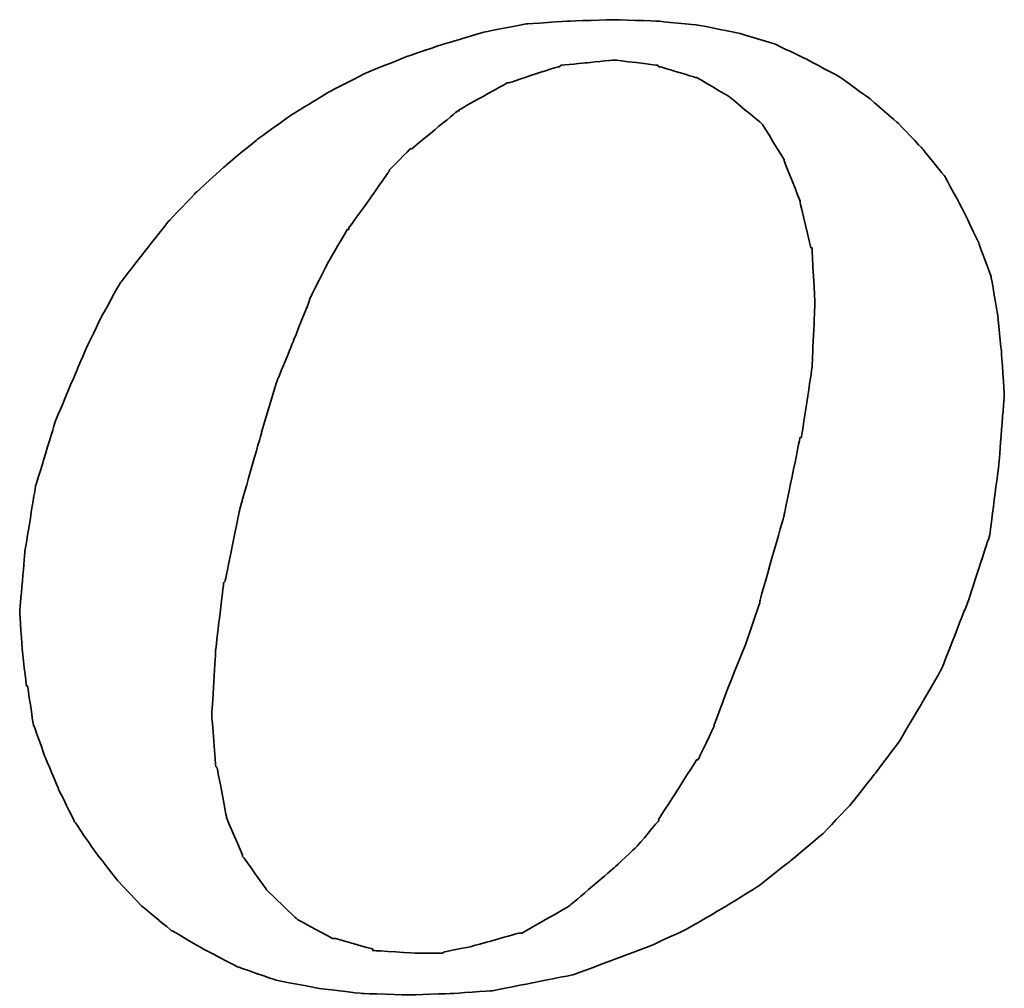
# Model space of a CAD drawing. Extents: x 613 to 877, y 31 to 162.
# Tile 28 of 40: x 780.43 to 782.71, y 111.74 to 113.98. Entities that reach past the tile are written whole.
import ezdxf

# ---------------------------------------------------------------- set-up
doc = ezdxf.new("R2010")
doc.units = 0
doc.header["$LTSCALE"] = 3
doc.header["$MEASUREMENT"] = 0
doc.layers.add('DIM', color=4, linetype='CONTINUOUS')
doc.layers.add('layer 1', color=7, linetype='CONTINUOUS')

# ---------------------------------------------------------------- blocks, each defined once
blk = doc.blocks.new('TBI MOTION logo(完整正式版)')
at = {"layer": 'layer 1', "color": 22, "lineweight": 35}
for points, knots in [([(-11.34375, -6.98375), (-11.34375, -6.98375), (-10.91375, -7.43875), (-10.91375, -7.43875), (-10.91375, -7.43875), (-10.91375, -7.43875), (-10.38625, -7.87125), (-10.38625, -7.87125), (-10.38625, -7.87125), (-10.38625, -7.87125), (-9.81125, -8.20375), (-9.81125, -8.20375), (-9.81125, -8.20375), (-9.81125, -8.20375), (-9.21125, -8.51875), (-9.21125, -8.51875), (-9.21125, -8.51875), (-9.21125, -8.51875), (-8.51625, -8.75875), (-8.51625, -8.75875), (-8.51625, -8.75875), (-8.51625, -8.75875), (-7.77125, -8.90375), (-7.77125, -8.90375), (-7.77125, -8.90375), (-7.77125, -8.90375), (-6.97875, -8.99875), (-6.97875, -8.99875), (-6.97875, -8.99875), (-6.97875, -8.99875), (-6.14125, -9.02375), (-6.14125, -9.02375), (-6.14125, -9.02375), (-6.14125, -9.02375), (-5.37125, -8.99875), (-5.37125, -8.99875), (-5.37125, -8.99875), (-5.37125, -8.99875), (-4.65375, -8.94875), (-4.65375, -8.94875), (-4.65375, -8.94875), (-4.65375, -8.94875), (-3.93375, -8.80625), (-3.93375, -8.80625), (-3.93375, -8.80625), (-3.93375, -8.80625), (-3.21375, -8.66375), (-3.21375, -8.66375), (-3.21375, -8.66375), (-3.21375, -8.66375), (-2.49375, -8.39875), (-2.49375, -8.39875), (-2.49375, -8.39875), (-2.49375, -8.39875), (-1.79875, -8.13375), (-1.79875, -8.13375), (-1.79875, -8.13375), (-1.79875, -8.13375), (-1.17375, -7.84375), (-1.17375, -7.84375), (-1.17375, -7.84375), (-1.17375, -7.84375), (-0.52375, -7.46375), (-0.52375, -7.46375), (-0.52375, -7.46375), (-0.52375, -7.46375), (0.10124, -7.07875), (0.10124, -7.07875), (0.10124, -7.07875), (0.10124, -7.07875), (0.67625, -6.62375), (0.67625, -6.62375), (0.67625, -6.62375), (0.67625, -6.62375), (1.24874, -6.14375), (1.24874, -6.14375), (1.24874, -6.14375), (1.24874, -6.14375), (1.72874, -5.64125), (1.72874, -5.64125), (1.72874, -5.64125), (1.72874, -5.64125), (2.18624, -5.06375), (2.18624, -5.06375), (2.18624, -5.06375), (2.18624, -5.06375), (2.61625, -4.48874), (2.61625, -4.48874), (2.61625, -4.48874), (2.61625, -4.48874), (3.00125, -3.83874), (3.00125, -3.83874), (3.00125, -3.83874), (3.00125, -3.83874), (3.36124, -3.21374), (3.36124, -3.21374), (3.36124, -3.21374), (3.36124, -3.21374), (3.84374, -1.99125), (3.84374, -1.99125), (3.84374, -1.99125), (3.84374, -1.99125), (4.22625, -0.81875), (4.22625, -0.81875), (4.22625, -0.81875), (4.22625, -0.81875), (4.39125, 0.45624), (4.39125, 0.45624), (4.39125, 0.45624), (4.39125, 0.45624), (4.48874, 1.70124), (4.48874, 1.70124), (4.48874, 1.70124), (4.48874, 1.70124), (4.43874, 2.44625), (4.43874, 2.44625), (4.43874, 2.44625), (4.43874, 2.44625), (4.36874, 3.14125), (4.36874, 3.14125), (4.36874, 3.14125), (4.36874, 3.14125), (4.25125, 3.81125), (4.25125, 3.81125), (4.25125, 3.81125), (4.25125, 3.81125), (4.03124, 4.41125), (4.03124, 4.41125), (4.03124, 4.41125), (4.03124, 4.41125), (3.74374, 5.01125), (3.74374, 5.01125), (3.74374, 5.01125), (3.74374, 5.01125), (3.43124, 5.58875), (3.43124, 5.58875), (3.43124, 5.58875), (3.43124, 5.58875), (3.02625, 6.09125), (3.02625, 6.09125), (3.02625, 6.09125), (3.02625, 6.09125), (2.59374, 6.54875), (2.59374, 6.54875), (2.59374, 6.54875), (2.59374, 6.54875), (2.09124, 6.98125), (2.09124, 6.98125), (2.09124, 6.98125), (2.09124, 6.98125), (1.56124, 7.36625), (1.56124, 7.36625), (1.56124, 7.36625), (1.56124, 7.36625), (0.98624, 7.67625), (0.98624, 7.67625), (0.98624, 7.67625), (0.98624, 7.67625), (0.38624, 7.96375), (0.38624, 7.96375), (0.38624, 7.96375), (0.38624, 7.96375), (-0.25875, 8.15625), (-0.25875, 8.15625), (-0.25875, 8.15625), (-0.25875, 8.15625), (-0.98125, 8.30125), (-0.98125, 8.30125), (-0.98125, 8.30125), (-0.98125, 8.30125), (-1.70124, 8.37125), (-1.70124, 8.37125), (-1.70124, 8.37125), (-1.70124, 8.37125), (-2.49375, 8.39624), (-2.49375, 8.39624), (-2.49375, 8.39624), (-2.49375, 8.39624), (-3.28625, 8.37125), (-3.28625, 8.37125), (-3.28625, 8.37125), (-3.28625, 8.37125), (-4.05125, 8.32125), (-4.05125, 8.32125), (-4.05125, 8.32125), (-4.05125, 8.32125), (-4.77375, 8.18125), (-4.77375, 8.18125), (-4.77375, 8.18125), (-4.77375, 8.18125), (-5.51625, 7.96375), (-5.51625, 7.96375), (-5.51625, 7.96375), (-5.51625, 7.96375), (-6.21125, 7.72625), (-6.21125, 7.72625), (-6.21125, 7.72625), (-6.21125, 7.72625), (-6.92875, 7.43625), (-6.92875, 7.43625), (-6.92875, 7.43625), (-6.92875, 7.43625), (-7.57875, 7.10125), (-7.57875, 7.10125), (-7.57875, 7.10125), (-7.57875, 7.10125), (-8.24875, 6.69125), (-8.24875, 6.69125), (-8.24875, 6.69125), (-8.24875, 6.69125), (-8.84875, 6.26125), (-8.84875, 6.26125), (-8.84875, 6.26125), (-8.84875, 6.26125), (-9.42625, 5.78125), (-9.42625, 5.78125), (-9.42625, 5.78125), (-9.42625, 5.78125), (-9.95375, 5.30125), (-9.95375, 5.30125), (-9.95375, 5.30125), (-9.95375, 5.30125), (-10.43375, 4.79624), (-10.43375, 4.79624), (-10.43375, 4.79624), (-10.43375, 4.79624), (-10.88875, 4.22125), (-10.88875, 4.22125), (-10.88875, 4.22125), (-10.88875, 4.22125), (-11.29875, 3.69375), (-11.29875, 3.69375), (-11.29875, 3.69375), (-11.29875, 3.69375), (-11.63375, 3.09125), (-11.63375, 3.09125), (-11.63375, 3.09125), (-11.63375, 3.09125), (-11.91875, 2.49625), (-11.91875, 2.49625), (-11.91875, 2.49625), (-11.91875, 2.49625), (-12.44875, 1.24625), (-12.44875, 1.24625), (-12.44875, 1.24625), (-12.44875, 1.24625), (-12.80875, 0.06874), (-12.80875, 0.06874), (-12.80875, 0.06874), (-12.80875, 0.06874), (-12.99875, -1.07875), (-12.99875, -1.07875), (-12.99875, -1.07875), (-12.99875, -1.07875), (-13.09375, -2.18375), (-13.09375, -2.18375), (-13.09375, -2.18375), (-13.09375, -2.18375), (-13.04875, -2.85375), (-13.04875, -2.85375), (-13.04875, -2.85375), (-13.04875, -2.85375), (-12.97375, -3.50375), (-12.97375, -3.50375), (-12.97375, -3.50375), (-12.97375, -3.50375), (-12.95375, -3.50375), (-12.95375, -3.50375), (-12.95375, -3.50375), (-12.95375, -3.50375), (-12.85375, -4.17375), (-12.85375, -4.17375), (-12.85375, -4.17375), (-12.85375, -4.17375), (-12.63875, -4.77624), (-12.63875, -4.77624), (-12.63875, -4.77624), (-12.63875, -4.77624), (-12.39875, -5.35125), (-12.39875, -5.35125), (-12.39875, -5.35125), (-12.39875, -5.35125), (-12.11375, -5.92875), (-12.11375, -5.92875), (-12.11375, -5.92875), (-12.11375, -5.92875), (-11.75375, -6.45375), (-11.75375, -6.45375), (-11.75375, -6.45375), (-11.75375, -6.45375), (-11.34375, -6.98375), (-11.34375, -6.98375)], [0, 0, 0, 0, 0.01369863, 0.01369863, 0.01369863, 0.01369864, 0.02739726, 0.02739726, 0.02739726, 0.02739727, 0.04109589, 0.04109589, 0.04109589, 0.0410959, 0.05479452, 0.05479452, 0.05479452, 0.05479453, 0.06849315, 0.06849315, 0.06849315, 0.06849316, 0.08219178, 0.08219178, 0.08219178, 0.08219179, 0.09589041, 0.09589041, 0.09589041, 0.09589042, 0.10958904, 0.10958904, 0.10958904, 0.10958905, 0.12328767, 0.12328767, 0.12328767, 0.12328768, 0.1369863, 0.1369863, 0.1369863, 0.13698631, 0.15068493, 0.15068493, 0.15068493, 0.15068494, 0.16438356, 0.16438356, 0.16438356, 0.16438357, 0.17808219, 0.17808219, 0.17808219, 0.1780822, 0.19178082, 0.19178082, 0.19178082, 0.19178083, 0.20547945, 0.20547945, 0.20547945, 0.20547946, 0.21917808, 0.21917808, 0.21917808, 0.21917809, 0.23287671, 0.23287671, 0.23287671, 0.23287672, 0.24657534, 0.24657534, 0.24657534, 0.24657535, 0.26027397, 0.26027397, 0.26027397, 0.26027398, 0.2739726, 0.2739726, 0.2739726, 0.27397261, 0.28767123, 0.28767123, 0.28767123, 0.28767124, 0.30136986, 0.30136986, 0.30136986, 0.30136987, 0.31506849, 0.31506849, 0.31506849, 0.3150685, 0.32876712, 0.32876712, 0.32876712, 0.32876713, 0.34246575, 0.34246575, 0.34246575, 0.34246576, 0.35616438, 0.35616438, 0.35616438, 0.35616439, 0.36986301, 0.36986301, 0.36986301, 0.36986302, 0.38356164, 0.38356164, 0.38356164, 0.38356165, 0.39726027, 0.39726027, 0.39726027, 0.39726028, 0.4109589, 0.4109589, 0.4109589, 0.41095891, 0.42465753, 0.42465753, 0.42465753, 0.42465754, 0.43835616, 0.43835616, 0.43835616, 0.43835617, 0.45205479, 0.45205479, 0.45205479, 0.4520548, 0.46575342, 0.46575342, 0.46575342, 0.46575343, 0.47945205, 0.47945205, 0.47945205, 0.47945206, 0.49315068, 0.49315068, 0.49315068, 0.49315069, 0.50684932, 0.50684932, 0.50684932, 0.50684933, 0.52054795, 0.52054795, 0.52054795, 0.52054796, 0.53424658, 0.53424658, 0.53424658, 0.53424659, 0.54794521, 0.54794521, 0.54794521, 0.54794522, 0.56164384, 0.56164384, 0.56164384, 0.56164385, 0.57534247, 0.57534247, 0.57534247, 0.57534248, 0.5890411, 0.5890411, 0.5890411, 0.58904111, 0.60273973, 0.60273973, 0.60273973, 0.60273974, 0.61643836, 0.61643836, 0.61643836, 0.61643837, 0.63013699, 0.63013699, 0.63013699, 0.630137, 0.64383562, 0.64383562, 0.64383562, 0.64383563, 0.65753425, 0.65753425, 0.65753425, 0.65753426, 0.67123288, 0.67123288, 0.67123288, 0.67123289, 0.68493151, 0.68493151, 0.68493151, 0.68493152, 0.69863014, 0.69863014, 0.69863014, 0.69863015, 0.71232877, 0.71232877, 0.71232877, 0.71232878, 0.7260274, 0.7260274, 0.7260274, 0.72602741, 0.73972603, 0.73972603, 0.73972603, 0.73972604, 0.75342466, 0.75342466, 0.75342466, 0.75342467, 0.76712329, 0.76712329, 0.76712329, 0.7671233, 0.78082192, 0.78082192, 0.78082192, 0.78082193, 0.79452055, 0.79452055, 0.79452055, 0.79452056, 0.80821918, 0.80821918, 0.80821918, 0.80821919, 0.82191781, 0.82191781, 0.82191781, 0.82191782, 0.83561644, 0.83561644, 0.83561644, 0.83561645, 0.84931507, 0.84931507, 0.84931507, 0.84931508, 0.8630137, 0.8630137, 0.8630137, 0.86301371, 0.87671233, 0.87671233, 0.87671233, 0.87671234, 0.89041096, 0.89041096, 0.89041096, 0.89041097, 0.90410959, 0.90410959, 0.90410959, 0.9041096, 0.91780822, 0.91780822, 0.91780822, 0.91780823, 0.93150685, 0.93150685, 0.93150685, 0.93150686, 0.94520548, 0.94520548, 0.94520548, 0.94520549, 0.95890411, 0.95890411, 0.95890411, 0.95890412, 0.97260274, 0.97260274, 0.97260274, 0.97260275, 0.98630137, 0.98630137, 0.98630137, 0.98630138, 1, 1, 1, 1]), ([(-8.77875, 1.03124), (-8.77875, 1.03124), (-8.51625, 1.89625), (-8.51625, 1.89625), (-8.51625, 1.89625), (-8.51625, 1.89625), (-8.20375, 2.66375), (-8.20375, 2.66375), (-8.20375, 2.66375), (-8.20375, 2.66375), (-7.91625, 3.38125), (-7.91625, 3.38125), (-7.91625, 3.38125), (-7.91625, 3.38125), (-7.91625, 3.40624), (-7.91625, 3.40624), (-7.91625, 3.40624), (-7.91625, 3.40624), (-7.57875, 4.07624), (-7.57875, 4.07624), (-7.57875, 4.07624), (-7.57875, 4.07624), (-7.24375, 4.65125), (-7.24375, 4.65125), (-7.24375, 4.65125), (-7.24375, 4.65125), (-7.21875, 4.65125), (-7.21875, 4.65125), (-7.21875, 4.65125), (-7.21875, 4.65125), (-7.21875, 4.67624), (-7.21875, 4.67624), (-7.21875, 4.67624), (-7.21875, 4.67624), (-6.83625, 5.20375), (-6.83625, 5.20375), (-6.83625, 5.20375), (-6.83625, 5.20375), (-6.49875, 5.68625), (-6.49875, 5.68625), (-6.49875, 5.68625), (-6.49875, 5.68625), (-6.49875, 5.70625), (-6.49875, 5.70625), (-6.49875, 5.70625), (-6.49875, 5.70625), (-6.11625, 6.09125), (-6.11625, 6.09125), (-6.11625, 6.09125), (-6.11625, 6.09125), (-6.09125, 6.09125), (-6.09125, 6.09125), (-6.09125, 6.09125), (-6.09125, 6.09125), (-5.27375, 6.76625), (-5.27375, 6.76625), (-5.27375, 6.76625), (-5.27375, 6.76625), (-5.24875, 6.76625), (-5.24875, 6.76625), (-5.24875, 6.76625), (-5.24875, 6.76625), (-5.24875, 6.78625), (-5.24875, 6.78625), (-5.24875, 6.78625), (-5.24875, 6.78625), (-4.38875, 7.26624), (-4.38875, 7.26624), (-4.38875, 7.26624), (-4.38875, 7.26624), (-4.36125, 7.26624), (-4.36125, 7.26624), (-4.36125, 7.26624), (-4.36125, 7.26624), (-3.93375, 7.41125), (-3.93375, 7.41125), (-3.93375, 7.41125), (-3.93375, 7.41125), (-3.47375, 7.55625), (-3.47375, 7.55625), (-3.47375, 7.55625), (-3.47375, 7.55625), (-3.45375, 7.55625), (-3.45375, 7.55625), (-3.45375, 7.55625), (-3.45375, 7.55625), (-3.42875, 7.58124), (-3.42875, 7.58124), (-3.42875, 7.58124), (-3.42875, 7.58124), (-2.97375, 7.62625), (-2.97375, 7.62625), (-2.97375, 7.62625), (-2.97375, 7.62625), (-2.49375, 7.67625), (-2.49375, 7.67625), (-2.49375, 7.67625), (-2.49375, 7.67625), (-2.46875, 7.67625), (-2.46875, 7.67625), (-2.46875, 7.67625), (-2.46875, 7.67625), (-1.70124, 7.58124), (-1.70124, 7.58124), (-1.70124, 7.58124), (-1.70124, 7.58124), (-1.67875, 7.55625), (-1.67875, 7.55625), (-1.67875, 7.55625), (-1.67875, 7.55625), (-1.65375, 7.55625), (-1.65375, 7.55625), (-1.65375, 7.55625), (-1.65375, 7.55625), (-1.03125, 7.36625), (-1.03125, 7.36625), (-1.03125, 7.36625), (-1.03125, 7.36625), (-1.00625, 7.36625), (-1.00625, 7.36625), (-1.00625, 7.36625), (-1.00625, 7.36625), (-0.43124, 7.02624), (-0.43124, 7.02624), (-0.43124, 7.02624), (-0.43124, 7.02624), (-0.40625, 7.00624), (-0.40625, 7.00624), (-0.40625, 7.00624), (-0.40625, 7.00624), (0.12124, 6.57124), (0.12124, 6.57124), (0.12124, 6.57124), (0.12124, 6.57124), (0.14624, 6.54875), (0.14624, 6.54875), (0.14624, 6.54875), (0.14624, 6.54875), (0.17124, 6.52375), (0.17124, 6.52375), (0.17124, 6.52375), (0.17124, 6.52375), (0.55625, 5.89875), (0.55625, 5.89875), (0.55625, 5.89875), (0.55625, 5.89875), (0.55625, 5.87625), (0.55625, 5.87625), (0.55625, 5.87625), (0.55625, 5.87625), (0.84124, 5.15625), (0.84124, 5.15625), (0.84124, 5.15625), (0.84124, 5.15625), (0.84124, 5.13125), (0.84124, 5.13125), (0.84124, 5.13125), (0.84124, 5.13125), (1.03624, 4.31875), (1.03624, 4.31875), (1.03624, 4.31875), (1.03624, 4.31875), (1.05624, 4.31875), (1.05624, 4.31875), (1.05624, 4.31875), (1.05624, 4.31875), (1.05624, 4.29125), (1.05624, 4.29125), (1.05624, 4.29125), (1.05624, 4.29125), (1.10625, 3.33125), (1.10625, 3.33125), (1.10625, 3.33125), (1.10625, 3.33125), (1.10625, 3.30875), (1.10625, 3.30875), (1.10625, 3.30875), (1.10625, 3.30875), (1.05624, 2.20624), (1.05624, 2.20624), (1.05624, 2.20624), (1.05624, 2.20624), (1.05624, 2.18124), (1.05624, 2.18124), (1.05624, 2.18124), (1.05624, 2.18124), (0.86624, 0.93624), (0.86624, 0.93624), (0.86624, 0.93624), (0.86624, 0.93624), (0.84124, 0.93624), (0.84124, 0.93624), (0.84124, 0.93624), (0.84124, 0.93624), (0.55625, -0.45874), (0.55625, -0.45874), (0.55625, -0.45874), (0.55625, -0.45874), (0.12124, -1.99125), (0.12124, -1.99125), (0.12124, -1.99125), (0.12124, -1.99125), (0.12124, -2.01874), (0.12124, -2.01874), (0.12124, -2.01874), (0.12124, -2.01874), (-0.13874, -2.78375), (-0.13874, -2.78375), (-0.13874, -2.78375), (-0.13874, -2.78375), (-0.43124, -3.50375), (-0.43124, -3.50375), (-0.43124, -3.50375), (-0.43124, -3.50375), (-0.69375, -4.19875), (-0.69375, -4.19875), (-0.69375, -4.19875), (-0.69375, -4.19875), (-0.69375, -4.22375), (-0.69375, -4.22375), (-0.69375, -4.22375), (-0.69375, -4.22375), (-0.98125, -4.82374), (-0.98125, -4.82374), (-0.98125, -4.82374), (-0.98125, -4.82374), (-1.00625, -4.82374), (-1.00625, -4.82374), (-1.00625, -4.82374), (-1.00625, -4.82374), (-1.33875, -5.35125), (-1.33875, -5.35125), (-1.33875, -5.35125), (-1.33875, -5.35125), (-1.67875, -5.87875), (-1.67875, -5.87875), (-1.67875, -5.87875), (-1.67875, -5.87875), (-1.67875, -5.90375), (-1.67875, -5.90375), (-1.67875, -5.90375), (-1.67875, -5.90375), (-2.05875, -6.35875), (-2.05875, -6.35875), (-2.05875, -6.35875), (-2.05875, -6.35875), (-2.08375, -6.38375), (-2.08375, -6.38375), (-2.08375, -6.38375), (-2.08375, -6.38375), (-2.46875, -6.74375), (-2.46875, -6.74375), (-2.46875, -6.74375), (-2.46875, -6.74375), (-3.25875, -7.41625), (-3.25875, -7.41625), (-3.25875, -7.41625), (-3.25875, -7.41625), (-3.28625, -7.43875), (-3.28625, -7.43875), (-3.28625, -7.43875), (-3.28625, -7.43875), (-4.12375, -7.91875), (-4.12375, -7.91875), (-4.12375, -7.91875), (-4.12375, -7.91875), (-4.14875, -7.91875), (-4.14875, -7.91875), (-4.14875, -7.91875), (-4.14875, -7.91875), (-4.17125, -7.91875), (-4.17125, -7.91875), (-4.17125, -7.91875), (-4.17125, -7.91875), (-5.03375, -8.15875), (-5.03375, -8.15875), (-5.03375, -8.15875), (-5.03375, -8.15875), (-5.51625, -8.25625), (-5.51625, -8.25625), (-5.51625, -8.25625), (-5.51625, -8.25625), (-5.54125, -8.27875), (-5.54125, -8.27875), (-5.54125, -8.27875), (-5.54125, -8.27875), (-5.56375, -8.27875), (-5.56375, -8.27875), (-5.56375, -8.27875), (-5.56375, -8.27875), (-5.99625, -8.27875), (-5.99625, -8.27875), (-5.99625, -8.27875), (-5.99625, -8.27875), (-6.76375, -8.23125), (-6.76375, -8.23125), (-6.76375, -8.23125), (-6.76375, -8.23125), (-6.78875, -8.23125), (-6.78875, -8.23125), (-6.78875, -8.23125), (-6.78875, -8.23125), (-6.78875, -8.20375), (-6.78875, -8.20375), (-6.78875, -8.20375), (-6.78875, -8.20375), (-7.45875, -8.01375), (-7.45875, -8.01375), (-7.45875, -8.01375), (-7.45875, -8.01375), (-7.48375, -8.01375), (-7.48375, -8.01375), (-7.48375, -8.01375), (-7.48375, -8.01375), (-7.50875, -8.01375), (-7.50875, -8.01375), (-7.50875, -8.01375), (-7.50875, -8.01375), (-8.13125, -7.67875), (-8.13125, -7.67875), (-8.13125, -7.67875), (-8.13125, -7.67875), (-8.15625, -7.65375), (-8.15625, -7.65375), (-8.15625, -7.65375), (-8.15625, -7.65375), (-8.65875, -7.17375), (-8.65875, -7.17375), (-8.65875, -7.17375), (-8.65875, -7.17375), (-8.68375, -7.14875), (-8.68375, -7.14875), (-8.68375, -7.14875), (-8.68375, -7.14875), (-9.08875, -6.57375), (-9.08875, -6.57375), (-9.08875, -6.57375), (-9.08875, -6.57375), (-9.11375, -6.54875), (-9.11375, -6.54875), (-9.11375, -6.54875), (-9.11375, -6.54875), (-9.11375, -6.52875), (-9.11375, -6.52875), (-9.11375, -6.52875), (-9.11375, -6.52875), (-9.40375, -5.85375), (-9.40375, -5.85375), (-9.40375, -5.85375), (-9.40375, -5.85375), (-9.40375, -5.82875), (-9.40375, -5.82875), (-9.40375, -5.82875), (-9.40375, -5.82875), (-9.56875, -4.96875), (-9.56875, -4.96875), (-9.56875, -4.96875), (-9.56875, -4.96875), (-9.59375, -4.94375), (-9.59375, -4.94375), (-9.59375, -4.94375), (-9.59375, -4.94375), (-9.66375, -4.03375), (-9.66375, -4.03375), (-9.66375, -4.03375), (-9.66375, -4.03375), (-9.66375, -4.00875), (-9.66375, -4.00875), (-9.66375, -4.00875), (-9.66375, -4.00875), (-9.59375, -2.85375), (-9.59375, -2.85375), (-9.59375, -2.85375), (-9.59375, -2.85375), (-9.45125, -1.65875), (-9.45125, -1.65875), (-9.45125, -1.65875), (-9.45125, -1.65875), (-9.42625, -1.63375), (-9.42625, -1.63375), (-9.42625, -1.63375), (-9.42625, -1.63375), (-9.16125, -0.33875), (-9.16125, -0.33875), (-9.16125, -0.33875), (-9.16125, -0.33875), (-8.77875, 1.00624), (-8.77875, 1.00624), (-8.77875, 1.00624), (-8.77875, 1.00624), (-8.77875, 1.03124), (-8.77875, 1.03124)], [0, 0, 0, 0, 0.01020408, 0.01020408, 0.01020408, 0.01020409, 0.02040816, 0.02040816, 0.02040816, 0.02040817, 0.03061224, 0.03061224, 0.03061224, 0.03061225, 0.04081633, 0.04081633, 0.04081633, 0.04081634, 0.05102041, 0.05102041, 0.05102041, 0.05102042, 0.06122449, 0.06122449, 0.06122449, 0.0612245, 0.07142857, 0.07142857, 0.07142857, 0.07142858, 0.08163265, 0.08163265, 0.08163265, 0.08163266, 0.09183673, 0.09183673, 0.09183673, 0.09183674, 0.10204082, 0.10204082, 0.10204082, 0.10204083, 0.1122449, 0.1122449, 0.1122449, 0.11224491, 0.12244898, 0.12244898, 0.12244898, 0.12244899, 0.13265306, 0.13265306, 0.13265306, 0.13265307, 0.14285714, 0.14285714, 0.14285714, 0.14285715, 0.15306122, 0.15306122, 0.15306122, 0.15306123, 0.16326531, 0.16326531, 0.16326531, 0.16326532, 0.17346939, 0.17346939, 0.17346939, 0.1734694, 0.18367347, 0.18367347, 0.18367347, 0.18367348, 0.19387755, 0.19387755, 0.19387755, 0.19387756, 0.20408163, 0.20408163, 0.20408163, 0.20408164, 0.21428571, 0.21428571, 0.21428571, 0.21428572, 0.2244898, 0.2244898, 0.2244898, 0.22448981, 0.23469388, 0.23469388, 0.23469388, 0.23469389, 0.24489796, 0.24489796, 0.24489796, 0.24489797, 0.25510204, 0.25510204, 0.25510204, 0.25510205, 0.26530612, 0.26530612, 0.26530612, 0.26530613, 0.2755102, 0.2755102, 0.2755102, 0.27551021, 0.28571429, 0.28571429, 0.28571429, 0.2857143, 0.29591837, 0.29591837, 0.29591837, 0.29591838, 0.30612245, 0.30612245, 0.30612245, 0.30612246, 0.31632653, 0.31632653, 0.31632653, 0.31632654, 0.32653061, 0.32653061, 0.32653061, 0.32653062, 0.33673469, 0.33673469, 0.33673469, 0.3367347, 0.34693878, 0.34693878, 0.34693878, 0.34693879, 0.35714286, 0.35714286, 0.35714286, 0.35714287, 0.36734694, 0.36734694, 0.36734694, 0.36734695, 0.37755102, 0.37755102, 0.37755102, 0.37755103, 0.3877551, 0.3877551, 0.3877551, 0.38775511, 0.39795918, 0.39795918, 0.39795918, 0.39795919, 0.40816327, 0.40816327, 0.40816327, 0.40816328, 0.41836735, 0.41836735, 0.41836735, 0.41836736, 0.42857143, 0.42857143, 0.42857143, 0.42857144, 0.43877551, 0.43877551, 0.43877551, 0.43877552, 0.44897959, 0.44897959, 0.44897959, 0.4489796, 0.45918367, 0.45918367, 0.45918367, 0.45918368, 0.46938776, 0.46938776, 0.46938776, 0.46938777, 0.47959184, 0.47959184, 0.47959184, 0.47959185, 0.48979592, 0.48979592, 0.48979592, 0.48979593, 0.5, 0.5, 0.5, 0.50000001, 0.51020408, 0.51020408, 0.51020408, 0.51020409, 0.52040816, 0.52040816, 0.52040816, 0.52040817, 0.53061224, 0.53061224, 0.53061224, 0.53061225, 0.54081633, 0.54081633, 0.54081633, 0.54081634, 0.55102041, 0.55102041, 0.55102041, 0.55102042, 0.56122449, 0.56122449, 0.56122449, 0.5612245, 0.57142857, 0.57142857, 0.57142857, 0.57142858, 0.58163265, 0.58163265, 0.58163265, 0.58163266, 0.59183673, 0.59183673, 0.59183673, 0.59183674, 0.60204082, 0.60204082, 0.60204082, 0.60204083, 0.6122449, 0.6122449, 0.6122449, 0.61224491, 0.62244898, 0.62244898, 0.62244898, 0.62244899, 0.63265306, 0.63265306, 0.63265306, 0.63265307, 0.64285714, 0.64285714, 0.64285714, 0.64285715, 0.65306122, 0.65306122, 0.65306122, 0.65306123, 0.66326531, 0.66326531, 0.66326531, 0.66326532, 0.67346939, 0.67346939, 0.67346939, 0.6734694, 0.68367347, 0.68367347, 0.68367347, 0.68367348, 0.69387755, 0.69387755, 0.69387755, 0.69387756, 0.70408163, 0.70408163, 0.70408163, 0.70408164, 0.71428571, 0.71428571, 0.71428571, 0.71428572, 0.7244898, 0.7244898, 0.7244898, 0.72448981, 0.73469388, 0.73469388, 0.73469388, 0.73469389, 0.74489796, 0.74489796, 0.74489796, 0.74489797, 0.75510204, 0.75510204, 0.75510204, 0.75510205, 0.76530612, 0.76530612, 0.76530612, 0.76530613, 0.7755102, 0.7755102, 0.7755102, 0.77551021, 0.78571429, 0.78571429, 0.78571429, 0.7857143, 0.79591837, 0.79591837, 0.79591837, 0.79591838, 0.80612245, 0.80612245, 0.80612245, 0.80612246, 0.81632653, 0.81632653, 0.81632653, 0.81632654, 0.82653061, 0.82653061, 0.82653061, 0.82653062, 0.83673469, 0.83673469, 0.83673469, 0.8367347, 0.84693878, 0.84693878, 0.84693878, 0.84693879, 0.85714286, 0.85714286, 0.85714286, 0.85714287, 0.86734694, 0.86734694, 0.86734694, 0.86734695, 0.87755102, 0.87755102, 0.87755102, 0.87755103, 0.8877551, 0.8877551, 0.8877551, 0.88775511, 0.89795918, 0.89795918, 0.89795918, 0.89795919, 0.90816327, 0.90816327, 0.90816327, 0.90816328, 0.91836735, 0.91836735, 0.91836735, 0.91836736, 0.92857143, 0.92857143, 0.92857143, 0.92857144, 0.93877551, 0.93877551, 0.93877551, 0.93877552, 0.94897959, 0.94897959, 0.94897959, 0.9489796, 0.95918367, 0.95918367, 0.95918367, 0.95918368, 0.96938776, 0.96938776, 0.96938776, 0.96938777, 0.97959184, 0.97959184, 0.97959184, 0.97959185, 0.98979592, 0.98979592, 0.98979592, 0.98979593, 1, 1, 1, 1])]:
    blk.add_open_spline(points, degree=3, knots=knots, dxfattribs=at)

msp = doc.modelspace()

# ---------------------------------------------------------------- block references
at = {"layer": 'DIM', "xscale": 0.1295999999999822, "yscale": 0.1295999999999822, "zscale": 0.1295999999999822}
msp.add_blockref('TBI MOTION logo(完整正式版)', (782.1273, 112.8967), dxfattribs=at)

doc.saveas('drawing.dxf')
